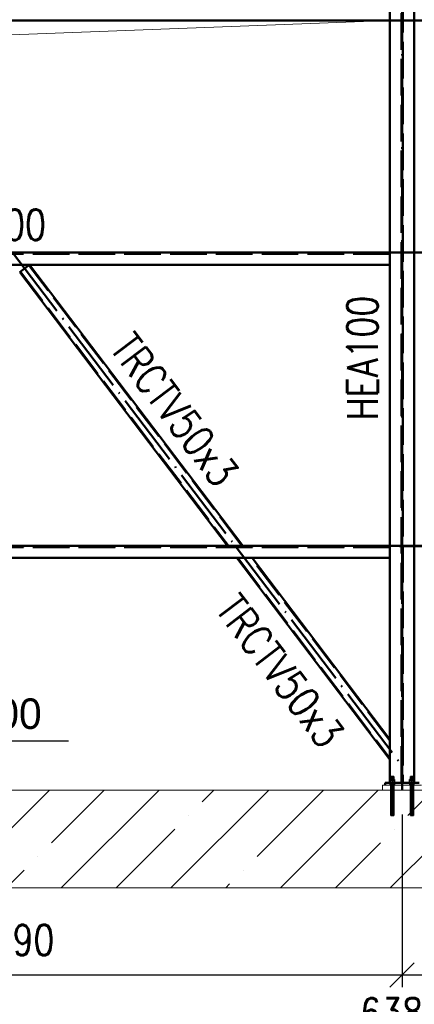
# Paper-space layout 'Layout1' of a CAD drawing. Extents: x -2 to 1083, y -36 to 422.
# Tile 19 of 67: x 413 to 445, y 299 to 379. Entities that reach past the tile are written whole.
import ezdxf

# ---------------------------------------------------------------- set-up
doc = ezdxf.new("R2010")
doc.units = 0
doc.linetypes.add('ACAD_ISO02W100', pattern=[15, 12, -3])
doc.linetypes.add('ACAD_ISO04W100', pattern=[30.5, 24, -3, 0.5, -3])
doc.layers.get('0').update_dxf_attribs({"linetype": 'CONTINUOUS'})
doc.layers.get('DEFPOINTS').update_dxf_attribs({"color": 132, "linetype": 'CONTINUOUS'})
for name, color, linetype, lineweight in [('SS_BETON-PODLITI', 9, 'CONTINUOUS', 13), ('SS_BETON-ZAKLADY', 9, 'CONTINUOUS', 13), ('SS_KOTVY', 2, 'CONTINUOUS', 35), ('SS_KOTY', 3, 'CONTINUOUS', 25), ('SS_KOTY-VYSKOVA', 140, 'CONTINUOUS', 25), ('SS_LEMOVÁNÍ', 21, 'CONTINUOUS', 50), ('SS_PODKLADY', 9, 'CONTINUOUS', 13), ('SS_POPIS_PROFILU', 13, 'CONTINUOUS', 25), ('SS_SLOUPY', 143, 'CONTINUOUS', 50), ('SS_ZTUŽENÍ', 81, 'CONTINUOUS', 50)]:
    doc.layers.add(name, color=color, linetype=linetype, lineweight=lineweight)
doc.styles.add('ROMANS', font='romans.shx', dxfattribs={"width": 0.8})
doc.styles.add('romans.shx', font='romans.shx', dxfattribs={"height": 5})
doc.dimstyles.new('A-1_(2.5)_50AS', dxfattribs={"dimtxt": 2.5, "dimasz": 2, "dimexe": 1, "dimexo": 2, "dimgap": 0, "dimtad": 0, "dimdec": 1, "dimlfac": 50, "dimrnd": 1, "dimtxsty": 'ROMANS', "dimblk1": 'OBLIQUE', "dimblk2": 'OBLIQUE', "dimsah": 1, "dimcen": 2, "dimclrd": 256, "dimclre": 256, "dimclrt": 256, "dimadec": 1, "dimazin": 2, "dimtfac": 0.714286, "dimtdec": 1, "dimtmove": 0, "dimatfit": 3, "dimldrblk": 'OPEN', "dimfxl": 1, "dimtvp": 1.142857, "dimtfill": 1, "dimtolj": 1, "dimlwd": -1, "dimlwe": -1, "dimarcsym": 0})

# ---------------------------------------------------------------- blocks, each defined once
blk = doc.blocks.new('_Oblique')
at = {"color": 0, "linetype": 'ByBlock', "lineweight": -2}
blk.add_line((-0.5, -0.5), (0.5, 0.5), dxfattribs=at)
blk = doc.blocks.new('*D57')
at = {"layer": 'DEFPOINTS', "color": 0, "transparency": 16777216}
for p in [(380.259, 316.388, 25627), (444.059, 316.388), (444.059, 301.252)]:
    blk.add_point(p, dxfattribs=at)
at = {"layer": 'SS_KOTY', "transparency": 16777216}
for p, q in [((380.259, 314.388), (380.259, 300.252)), ((444.059, 314.388), (444.059, 300.252)), ((380.259, 301.252), (444.059, 301.252))]:
    blk.add_line(p, q, dxfattribs=at)
at = {"layer": 'SS_KOTY', "transparency": 16777216, "xscale": 2, "yscale": 2, "zscale": 2, "rotation": 180}
blk.add_blockref('_Oblique', (380.259, 301.252), dxfattribs=at)
at = {"layer": 'SS_KOTY', "transparency": 16777216, "xscale": 2, "yscale": 2, "zscale": 2}
blk.add_blockref('_Oblique', (444.059, 301.252), dxfattribs=at)
at = {"layer": 'SS_KOTY', "transparency": 16777216, "insert": (412.159, 304.109), "char_height": 2.5, "attachment_point": 5, "style": 'ROMANS', "bg_fill": 3, "box_fill_scale": 1.1, "bg_fill_color": 256, "bg_fill_true_color": 13158600, "bg_fill_transparency": 0}
blk.add_mtext('\\A1;3190', dxfattribs=at)
blk = doc.blocks.new('_OPEN')
at = {"color": 0, "linetype": 'ByBlock'}
for p, q in [((-1, 0.167), (0, 0)), ((0, 0), (-1, -0.167)), ((0, 0), (-1, 0))]:
    blk.add_line(p, q, dxfattribs=at)
blk = doc.blocks.new('*D58')
at = {"layer": 'DEFPOINTS', "color": 0, "transparency": 16777216}
for p in [(444.059, 316.388), (507.859, 316.388, 25627), (507.859, 301.252)]:
    blk.add_point(p, dxfattribs=at)
at = {"layer": 'SS_KOTY', "transparency": 16777216}
for p, q in [((444.059, 314.388), (444.059, 300.252)), ((507.859, 314.388), (507.859, 300.252)), ((444.059, 301.252), (507.859, 301.252))]:
    blk.add_line(p, q, dxfattribs=at)
at = {"layer": 'SS_KOTY', "transparency": 16777216, "xscale": 2, "yscale": 2, "zscale": 2, "rotation": 180}
blk.add_blockref('_Oblique', (444.059, 301.252), dxfattribs=at)
at = {"layer": 'SS_KOTY', "transparency": 16777216, "xscale": 2, "yscale": 2, "zscale": 2}
blk.add_blockref('_Oblique', (507.859, 301.252), dxfattribs=at)
at = {"layer": 'SS_KOTY', "transparency": 16777216, "insert": (475.959, 304.109), "char_height": 2.5, "attachment_point": 5, "style": 'ROMANS', "bg_fill": 3, "box_fill_scale": 1.1, "bg_fill_color": 256, "bg_fill_true_color": 13158600, "bg_fill_transparency": 0}
blk.add_mtext('\\A1;3190', dxfattribs=at)
blk = doc.blocks.new('*D61')
at = {"layer": 'DEFPOINTS', "color": 0, "transparency": 16777216}
for p in [(380.259, 316.388, 25627), (507.859, 316.388), (507.859, 295.252)]:
    blk.add_point(p, dxfattribs=at)
at = {"layer": 'SS_KOTY', "transparency": 16777216}
for p, q in [((380.259, 314.388), (380.259, 294.252)), ((507.859, 314.388), (507.859, 294.252)), ((380.259, 295.252), (507.859, 295.252))]:
    blk.add_line(p, q, dxfattribs=at)
at = {"layer": 'SS_KOTY', "transparency": 16777216, "xscale": 2, "yscale": 2, "zscale": 2, "rotation": 180}
blk.add_blockref('_Oblique', (380.259, 295.252), dxfattribs=at)
at = {"layer": 'SS_KOTY', "transparency": 16777216, "xscale": 2, "yscale": 2, "zscale": 2}
blk.add_blockref('_Oblique', (507.859, 295.252), dxfattribs=at)
at = {"layer": 'SS_KOTY', "transparency": 16777216, "insert": (444.059, 298.109), "char_height": 2.5, "attachment_point": 5, "style": 'ROMANS', "bg_fill": 3, "box_fill_scale": 1.1, "bg_fill_color": 256, "bg_fill_true_color": 13158600, "bg_fill_transparency": 0}
blk.add_mtext('\\A1;6380', dxfattribs=at)
blk = doc.blocks.new('*D62')
at = {"layer": 'DEFPOINTS', "color": 0, "transparency": 16777216}
for p in [(357.259, 316.388), (530.859, 316.388), (530.859, 284.502)]:
    blk.add_point(p, dxfattribs=at)
at = {"layer": 'SS_KOTY', "transparency": 16777216}
for p, q in [((357.259, 314.388), (357.259, 283.502)), ((530.859, 314.388), (530.859, 283.502)), ((357.259, 284.502), (530.859, 284.502))]:
    blk.add_line(p, q, dxfattribs=at)
at = {"layer": 'SS_KOTY', "transparency": 16777216, "xscale": 2, "yscale": 2, "zscale": 2, "rotation": 180}
blk.add_blockref('_Oblique', (357.259, 284.502), dxfattribs=at)
at = {"layer": 'SS_KOTY', "transparency": 16777216, "xscale": 2, "yscale": 2, "zscale": 2}
blk.add_blockref('_Oblique', (530.859, 284.502), dxfattribs=at)
at = {"layer": 'SS_KOTY', "transparency": 16777216, "insert": (444.059, 287.359), "char_height": 2.5, "attachment_point": 5, "style": 'ROMANS', "bg_fill": 3, "box_fill_scale": 1.1, "bg_fill_color": 256, "bg_fill_true_color": 13158600, "bg_fill_transparency": 0}
blk.add_mtext('\\A1;8680', dxfattribs=at)

psp = doc.layouts.get("Layout1")

# ---------------------------------------------------------------- linework, layer by layer
at = {"layer": 'SS_KOTVY', "color": 7, "linetype": 'ACAD_ISO04W100', "ltscale": 0.25}
for p, q in [((443.0187, 317.1883), (443.4987, 317.1883)), ((443.2587, 317.1883), (443.2587, 317.1883)), ((444.6187, 317.1883), (445.0987, 317.1883)), ((444.8587, 317.1883), (444.8587, 317.1883))]:
    psp.add_line(p, q, dxfattribs=at)
at = {"layer": 'SS_KOTVY', "color": 1, "linetype": 'Continuous', "ltscale": 0.25}
for p, q in [((443.0187, 317.0383), (443.0233, 317.0383)), ((443.0187, 317.0383), (443.0187, 316.9883)), ((443.0233, 317.0383), (443.037, 317.0383)), ((443.037, 317.0383), (443.0586, 317.0383))]:
    psp.add_line(p, q, dxfattribs=at)
at = {"layer": 'SS_KOTVY', "color": 3, "linetype": 'ACAD_ISO02W100', "ltscale": 0.25}
for p, q in [((443.0586, 317.0383), (443.0591, 317.0383)), ((443.0591, 317.0383), (443.069, 317.0383)), ((443.2587, 317.2383), (443.069, 317.2383)), ((443.069, 317.2383), (443.069, 317.0383)), ((443.069, 317.0383), (443.089, 317.0383)), ((443.089, 317.0383), (443.1254, 317.0383)), ((443.1254, 317.0383), (443.1669, 317.0383)), ((443.1478, 317.5083), (443.1387, 317.5083)), ((443.1387, 317.5083), (443.1387, 317.2383)), ((443.1738, 317.5083), (443.1478, 317.5083)), ((443.1669, 317.0383), (443.2119, 317.0383)), ((443.2128, 317.5083), (443.1738, 317.5083)), ((443.2119, 317.0383), (443.2587, 317.0383)), ((443.2587, 317.5083), (443.2128, 317.5083)), ((443.3046, 317.5083), (443.2587, 317.5083)), ((443.4484, 317.2383), (443.2587, 317.2383)), ((443.2587, 317.2383), (443.2587, 317.0383)), ((443.2587, 317.0383), (443.3055, 317.0383)), ((443.3435, 317.5083), (443.3046, 317.5083)), ((443.3055, 317.0383), (443.3505, 317.0383)), ((443.3696, 317.5083), (443.3435, 317.5083)), ((443.3505, 317.0383), (443.392, 317.0383)), ((443.3787, 317.5083), (443.3696, 317.5083)), ((443.3787, 317.2383), (443.3787, 317.5083)), ((443.392, 317.0383), (443.4284, 317.0383)), ((443.4284, 317.0383), (443.4484, 317.0383)), ((443.4484, 317.0383), (443.4484, 317.2383)), ((443.4484, 317.0383), (443.4582, 317.0383)), ((443.4582, 317.0383), (443.4804, 317.0383)), ((443.4804, 317.0383), (443.4941, 317.0383)), ((443.4941, 317.0383), (443.4987, 317.0383)), ((443.4987, 316.9884), (443.4987, 317.0383)), ((444.6187, 317.0383), (444.6233, 317.0383)), ((444.6187, 317.0383), (444.6187, 316.9884)), ((444.6233, 317.0383), (444.637, 317.0383)), ((444.637, 317.0383), (444.6591, 317.0383)), ((444.6591, 317.0383), (444.669, 317.0383)), ((444.8587, 317.2383), (444.669, 317.2383)), ((444.669, 317.2383), (444.669, 317.0383)), ((444.669, 317.0383), (444.689, 317.0383)), ((444.689, 317.0383), (444.7254, 317.0383)), ((444.7254, 317.0383), (444.7669, 317.0383)), ((444.7478, 317.5083), (444.7387, 317.5083)), ((444.7387, 317.5083), (444.7387, 317.2383)), ((444.7738, 317.5083), (444.7478, 317.5083)), ((444.7669, 317.0383), (444.8119, 317.0383)), ((444.8128, 317.5083), (444.7738, 317.5083)), ((444.8119, 317.0383), (444.8587, 317.0383)), ((444.8587, 317.5083), (444.8128, 317.5083)), ((444.9046, 317.5083), (444.8587, 317.5083)), ((445.0484, 317.2383), (444.8587, 317.2383)), ((444.8587, 317.2383), (444.8587, 317.0383)), ((444.8587, 317.0383), (444.9055, 317.0383)), ((444.9435, 317.5083), (444.9046, 317.5083)), ((444.9055, 317.0383), (444.9505, 317.0383)), ((444.9696, 317.5083), (444.9435, 317.5083)), ((444.9505, 317.0383), (444.992, 317.0383)), ((444.9787, 317.5083), (444.9696, 317.5083)), ((444.9787, 317.2383), (444.9787, 317.5083)), ((444.992, 317.0383), (445.0284, 317.0383)), ((445.0284, 317.0383), (445.0484, 317.0383)), ((445.0484, 317.0383), (445.0484, 317.2383)), ((445.0484, 317.0383), (445.0582, 317.0383)), ((445.0582, 317.0383), (445.0588, 317.0383))]:
    psp.add_line(p, q, dxfattribs=at)
at = {"layer": 'SS_KOTY-VYSKOVA'}
psp.add_line((416.735, 320.3883), (410.735, 320.3883), dxfattribs=at)
at = {"layer": 'SS_LEMOVÁNÍ', "color": 1, "linetype": 'Continuous', "ltscale": 0.25}
for p, q in [((443.0587, 380.3883), (443.0587, 379.3883)), ((381.2587, 379.3883), (443.0587, 379.3883)), ((443.0587, 360.3883), (381.2587, 360.3883)), ((443.0587, 360.3883), (443.0587, 359.3883)), ((381.2587, 359.3883), (443.0587, 359.3883)), ((381.2587, 336.3883), (443.0587, 336.3883)), ((443.0587, 336.3883), (443.0587, 335.3883)), ((381.2587, 335.3883), (443.0587, 335.3883))]:
    psp.add_line(p, q, dxfattribs=at)
at = {"layer": 'SS_LEMOVÁNÍ', "color": 7, "linetype": 'ACAD_ISO04W100', "ltscale": 0.25}
for p, q in [((380.2587, 379.3883), (444.0587, 379.3883)), ((444.0587, 379.3883), (507.8587, 379.3883)), ((380.2587, 360.3883), (444.0587, 360.3883)), ((444.0587, 360.3883), (507.8587, 360.3883)), ((380.2587, 336.3883), (444.0587, 336.3883)), ((444.0587, 336.3883), (507.8587, 336.3883))]:
    psp.add_line(p, q, dxfattribs=at)
at = {"layer": 'SS_LEMOVÁNÍ', "color": 3, "linetype": 'ACAD_ISO02W100', "ltscale": 0.25}
for p, q in [((443.0587, 360.2683), (381.2587, 360.2683)), ((443.0587, 336.2683), (381.2587, 336.2683))]:
    psp.add_line(p, q, dxfattribs=at)
at = {"layer": 'SS_PODKLADY', "color": 3, "linetype": 'ACAD_ISO02W100', "ltscale": 0.25}
for p, q in [((506.8587, 336.2883), (381.2587, 336.2883)), ((443.0587, 336.3883), (445.0587, 336.3883))]:
    psp.add_line(p, q, dxfattribs=at)
at = {"layer": 'SS_PODKLADY', "elevation": 25627.96}
psp.add_lwpolyline([(381.2587, 360.3883), (383.1667, 377.1102), (443.0587, 379.3883)], dxfattribs=at)
at = {"layer": 'SS_SLOUPY', "color": 3, "linetype": 'ACAD_ISO02W100', "ltscale": 0.25}
for p, q in [((444.0087, 316.9884), (444.0087, 396.3883)), ((444.1087, 396.3883), (444.1087, 316.9884))]:
    psp.add_line(p, q, dxfattribs=at)
at = {"layer": 'SS_SLOUPY', "color": 1, "linetype": 'Continuous', "ltscale": 0.25}
for p, q in [((445.0587, 316.9884), (445.0587, 396.3883)), ((443.0587, 379.3883), (443.0587, 360.3883)), ((443.0587, 359.3883), (443.0587, 336.3883)), ((443.0587, 335.3883), (443.0587, 316.9884)), ((445.4587, 316.9883), (442.6587, 316.9883))]:
    psp.add_line(p, q, dxfattribs=at)
at = {"layer": 'SS_ZTUŽENÍ', "color": 7, "linetype": 'ACAD_ISO04W100', "ltscale": 0.25}
for p, q in [((412.1587, 360.3883), (430.3873, 336.3883)), ((430.3873, 336.3883), (444.0587, 318.3883))]:
    psp.add_line(p, q, dxfattribs=at)
at = {"layer": 'SS_ZTUŽENÍ', "color": 1, "linetype": 'Continuous', "ltscale": 0.25}
for p, q in [((413.4983, 359.352), (412.7498, 358.7835)), ((412.7498, 358.7835), (429.7594, 336.3884)), ((413.5461, 359.3883), (413.4983, 359.352)), ((431.0151, 336.3884), (413.5461, 359.3883)), ((430.5189, 335.3883), (443.0587, 318.8783)), ((443.0587, 320.5316), (431.7747, 335.3883))]:
    psp.add_line(p, q, dxfattribs=at)
at = {"layer": 'SS_ZTUŽENÍ', "color": 3, "linetype": 'ACAD_ISO02W100', "ltscale": 0.25}
for p, q in [((412.7975, 358.8198), (429.8347, 336.3884)), ((413.5461, 359.3883), (413.4983, 359.352)), ((430.9398, 336.3884), (413.4983, 359.352)), ((430.5943, 335.3883), (443.0587, 318.9775)), ((443.0587, 320.4324), (431.6993, 335.3883))]:
    psp.add_line(p, q, dxfattribs=at)

# ---------------------------------------------------------------- texts
at = {"layer": 'SS_KOTY-VYSKOVA'}
psp.add_text('0.000', height=2.5, dxfattribs=at).set_placement((406.1785, 321.3883))
at = {"layer": 'SS_POPIS_PROFILU', "color": 13, "style": 'romans.shx', "width": 0.8}
psp.add_text('U100', height=2.5, dxfattribs=at).set_placement((407.8718, 361.4093))
for s, rotation, p in [('HEA100', 90, (442.0587, 346.6569)), ('TRCTV50x3', 307.217536, (420.0386, 352.5282)), ('TRCTV50x3', 307.217536, (428.6798, 331.1535))]:
    psp.add_text(s, height=2.5, rotation=rotation, dxfattribs=at).set_placement(p)

# ---------------------------------------------------------------- dimensions: what is measured, and where the dimension line sits
at = {"layer": 'SS_KOTY'}
dim = psp.add_linear_dim(base=(444.0587, 301.252), p1=(380.2587, 316.3883, 25627), p2=(444.0587, 316.3883), dimstyle='A-1_(2.5)_50AS', override={"dimtmove": 1}, dxfattribs=at)
dim.commit()
dim.dimension.update_dxf_attribs({"geometry": '*D57', "text_midpoint": (412.1587, 304.1091)})

# ---------------------------------------------------------------- next in the draw order: dimensions: what is measured, and where the dimension line sits
dim = psp.add_linear_dim(base=(507.8587, 301.252), p1=(444.0587, 316.3883), p2=(507.8587, 316.3883, 25627), dimstyle='A-1_(2.5)_50AS', override={"dimtmove": 1}, dxfattribs=at)
dim.commit()
dim.dimension.update_dxf_attribs({"geometry": '*D58', "text_midpoint": (475.9587, 304.1091)})

# ---------------------------------------------------------------- next in the draw order: dimensions: what is measured, and where the dimension line sits
dim = psp.add_linear_dim(base=(507.8587, 295.252), p1=(380.2587, 316.3883, 25627), p2=(507.8587, 316.3883), dimstyle='A-1_(2.5)_50AS', dxfattribs=at)
dim.commit()
dim.dimension.update_dxf_attribs({"geometry": '*D61', "text_midpoint": (444.0587, 298.1091)})

# ---------------------------------------------------------------- next in the draw order: dimensions: what is measured, and where the dimension line sits
dim = psp.add_linear_dim(base=(530.8587, 284.502), p1=(357.2587, 316.3883), p2=(530.8587, 316.3883), dimstyle='A-1_(2.5)_50AS', dxfattribs=at)
dim.commit()
dim.dimension.update_dxf_attribs({"geometry": '*D62', "text_midpoint": (444.0587, 287.3591)})

# ---------------------------------------------------------------- next in the draw order: hatches: boundary and pattern name
at = {"layer": 'SS_BETON-ZAKLADY'}
h = psp.add_hatch(dxfattribs=at)
h.set_pattern_fill('ANSI35', color=256, style=0)
h.paths.add_polyline_path([(539.8924, 308.3883), (539.8924, 316.3883), (346.2974, 316.3883), (346.2974, 308.3883)], flags=0)

# ---------------------------------------------------------------- next in the draw order: linework, layer by layer
at = {"layer": 'SS_BETON-PODLITI', "ltscale": 0.25}
for p, q in [((445.6587, 316.7883), (442.4587, 316.7883)), ((442.4587, 316.7883), (442.4587, 316.3883))]:
    psp.add_line(p, q, dxfattribs=at)
at = {"layer": 'SS_BETON-ZAKLADY', "ltscale": 0.25}
for p, q in [((539.8924, 316.3883), (346.2974, 316.3883)), ((346.2974, 308.3883), (539.8924, 308.3883))]:
    psp.add_line(p, q, dxfattribs=at)
at = {"layer": 'SS_KOTVY', "color": 3, "linetype": 'ACAD_ISO02W100', "ltscale": 0.25}
for p, q in [((443.1387, 316.9883), (443.1387, 316.7883)), ((443.1387, 316.7883), (443.1387, 314.3083)), ((443.3787, 316.7883), (443.3787, 316.9883)), ((443.3787, 314.3083), (443.3787, 316.7883)), ((444.7387, 316.9883), (444.7387, 316.7883)), ((444.7387, 316.7883), (444.7387, 314.3083)), ((444.9787, 316.7883), (444.9787, 316.9883)), ((444.9787, 314.3083), (444.9787, 316.7883)), ((443.1387, 314.3083), (443.141, 314.3083)), ((443.141, 314.3083), (443.1478, 314.3083)), ((443.1478, 314.3083), (443.1589, 314.3083)), ((443.1589, 314.3083), (443.1738, 314.3083)), ((443.1738, 314.3083), (443.192, 314.3083)), ((443.192, 314.3083), (443.2128, 314.3083)), ((443.2128, 314.3083), (443.2353, 314.3083)), ((443.2353, 314.3083), (443.2587, 314.3083)), ((443.2587, 314.3083), (443.2821, 314.3083)), ((443.2821, 314.3083), (443.3046, 314.3083)), ((443.3046, 314.3083), (443.3254, 314.3083)), ((443.3254, 314.3083), (443.3435, 314.3083)), ((443.3435, 314.3083), (443.3585, 314.3083)), ((443.3585, 314.3083), (443.3696, 314.3083)), ((443.3696, 314.3083), (443.3764, 314.3083)), ((443.3764, 314.3083), (443.3787, 314.3083)), ((444.7387, 314.3083), (444.741, 314.3083)), ((444.741, 314.3083), (444.7478, 314.3083)), ((444.7478, 314.3083), (444.7589, 314.3083)), ((444.7589, 314.3083), (444.7738, 314.3083)), ((444.7738, 314.3083), (444.792, 314.3083)), ((444.792, 314.3083), (444.8128, 314.3083)), ((444.8128, 314.3083), (444.8353, 314.3083)), ((444.8353, 314.3083), (444.8587, 314.3083)), ((444.8587, 314.3083), (444.8821, 314.3083)), ((444.8821, 314.3083), (444.9046, 314.3083)), ((444.9046, 314.3083), (444.9254, 314.3083)), ((444.9254, 314.3083), (444.9435, 314.3083)), ((444.9435, 314.3083), (444.9585, 314.3083)), ((444.9585, 314.3083), (444.9696, 314.3083)), ((444.9696, 314.3083), (444.9764, 314.3083)), ((444.9764, 314.3083), (444.9787, 314.3083))]:
    psp.add_line(p, q, dxfattribs=at)
at = {"layer": 'SS_KOTVY', "color": 7, "linetype": 'ACAD_ISO04W100', "ltscale": 0.25}
for p, q in [((443.2587, 317.5083), (443.2587, 314.3083)), ((444.8587, 317.5083), (444.8587, 314.3083)), ((443.1387, 316.5883), (443.3787, 316.5883)), ((443.2587, 316.5883), (443.2587, 316.5883)), ((444.7387, 316.5883), (444.9787, 316.5883)), ((444.8587, 316.5883), (444.8587, 316.5883))]:
    psp.add_line(p, q, dxfattribs=at)
at = {"layer": 'SS_SLOUPY', "color": 7, "linetype": 'ACAD_ISO04W100', "ltscale": 0.25}
psp.add_line((444.0587, 316.3883), (444.0587, 396.3883), dxfattribs=at)
at = {"layer": 'SS_SLOUPY', "color": 1, "linetype": 'Continuous', "ltscale": 0.25}
psp.add_line((442.6587, 316.9883), (442.6587, 316.7883), dxfattribs=at)
at = {"layer": 'SS_SLOUPY', "color": 3, "linetype": 'ACAD_ISO02W100', "ltscale": 0.25}
for p, q in [((443.1187, 316.9883), (443.1187, 316.7883)), ((443.3987, 316.7883), (443.3987, 316.9883)), ((444.7187, 316.9883), (444.7187, 316.7883)), ((444.9987, 316.7883), (444.9987, 316.9883))]:
    psp.add_line(p, q, dxfattribs=at)

doc.saveas('drawing.dxf')
